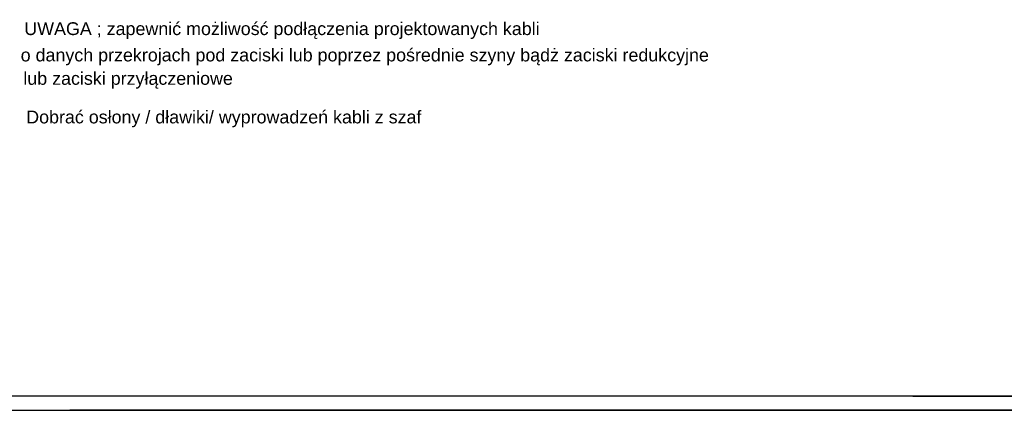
# Model space of a CAD drawing. Header units: millimetres. Extents: x 18084 to 52399, y 38174 to 56392.
# Tile 46 of 256: x 18924 to 20402, y 48612 to 49198. Entities that reach past the tile are written whole.
import ezdxf

# ---------------------------------------------------------------- set-up
doc = ezdxf.new("R2010")
doc.units = ezdxf.units.MM
doc.header["$LTSCALE"] = 100
doc.layers.add('5', color=7, linetype='Continuous')
doc.styles.get("Standard").update_dxf_attribs({"font": 'arial.ttf'})

msp = doc.modelspace()

# ---------------------------------------------------------------- linework, layer by layer
at = {"layer": '5'}
for p, q in [((20100, 48632.6), (18180.5, 48632.4)), ((20263.9, 48632.5), (18344.4, 48632.5)), ((20263.9, 48632.5), (18344.4, 48632.5)), ((21059.7, 48632.5), (19140.3, 48632.5)), ((20264.5, 48632.5), (22329.6, 48632.3)), ((18195.3, 48611.5), (22395.3, 48611.5)), ((20918.7, 48611.7), (18999.1, 48611.5))]:
    msp.add_line(p, q, dxfattribs=at)

# ---------------------------------------------------------------- texts
at = {"transparency": 33554687}
for s, p in [('UWAGA ; zapewnić możliwość podłączenia projektowanych kabli', (18930.7, 49174.5)), ('o danych przekrojach pod zaciski lub poprzez pośrednie szyny bądż zaciski redukcyjne', (18925.3, 49135)), ('lub zaciski przyłączeniowe', (18929.3, 49099.9)), ('Dobrać osłony / dławiki/ wyprowadzeń kabli z szaf', (18933.6, 49042))]:
    msp.add_text(s, height=19.2, dxfattribs=at).set_placement(p)

doc.saveas('drawing.dxf')
